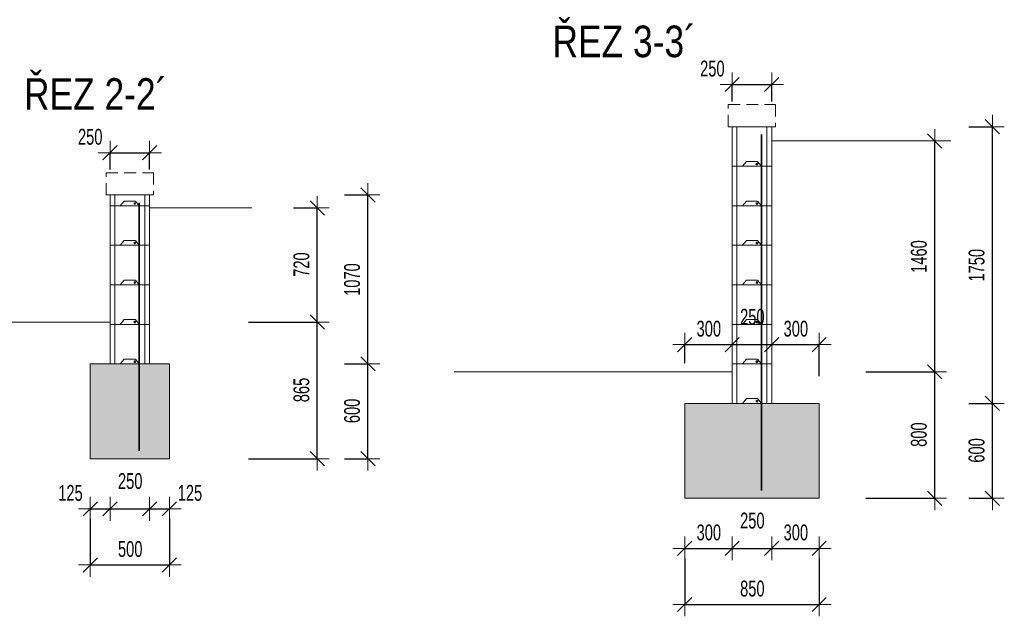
# Model space of a CAD drawing. Header units: millimetres. Extents: x -13576 to 6662, y -71400 to -56441.
# Tile 3 of 7: x -7479 to -1256, y -71400 to -67626. Entities that reach past the tile are written whole.
import ezdxf

# ---------------------------------------------------------------- set-up
doc = ezdxf.new("R2010")
doc.units = ezdxf.units.MM
doc.header["$PDMODE"] = 65
doc.linetypes.add('JIS_02_1.2', pattern=[115, 75, -40])
doc.layers.add('XR$2$ŘEZY_1', color=7, linetype='Continuous', lineweight=25)
doc.styles.add('ARIAL', font='ARIAL.TTF')
doc.styles.add('ARIALNARROW', font='ARIALN.TTF')
doc.dimstyles.new('DIMSTYLE_5', dxfattribs={"dimtxt": 100, "dimasz": 150, "dimexe": 0, "dimexo": 0, "dimgap": 50, "dimtad": 2, "dimdec": 0, "dimrnd": 1, "dimzin": 12, "dimdsep": 46, "dimtxsty": 'ARIALNARROW', "dimblk1": 'ALL_ML_STRICH', "dimblk2": 'ALL_ML_STRICH', "dimsah": 1, "dimcen": 0, "dimclrd": 6, "dimclre": 6, "dimclrt": 6, "dimadec": 0, "dimazin": 0, "dimtfac": 1, "dimtdec": 0, "dimtix": 1, "dimtmove": 2, "dimatfit": 3, "dimfxl": 0, "dimtzin": 0, "dimlwd": 0, "dimlwe": 13, "dimarcsym": 0})
doc.dimstyles.new('DIMSTYLE_7', dxfattribs={"dimtxt": 100, "dimasz": 150, "dimexe": 0, "dimexo": 0, "dimgap": 50, "dimtad": 2, "dimdec": 0, "dimrnd": 5, "dimzin": 12, "dimdsep": 46, "dimtxsty": 'ARIALNARROW', "dimblk1": 'ALL_ML_STRICH', "dimblk2": 'ALL_ML_STRICH', "dimsah": 1, "dimcen": 0, "dimclrd": 6, "dimclre": 6, "dimclrt": 6, "dimadec": 0, "dimazin": 0, "dimtfac": 1, "dimtdec": 0, "dimtix": 1, "dimtmove": 2, "dimatfit": 3, "dimfxl": 0, "dimtzin": 0, "dimlwd": 0, "dimlwe": 13, "dimarcsym": 0})
doc.dimstyles.new('DIMSTYLE_9', dxfattribs={"dimtxt": 100, "dimasz": 150, "dimexe": 0, "dimexo": 0, "dimgap": 50, "dimtad": 2, "dimdec": 0, "dimrnd": 5, "dimzin": 12, "dimdsep": 46, "dimtxsty": 'ARIALNARROW', "dimblk1": 'ALL_ML_STRICH', "dimblk2": 'ALL_ML_STRICH', "dimsah": 1, "dimcen": 0, "dimclrd": 6, "dimclre": 6, "dimclrt": 6, "dimadec": 0, "dimazin": 0, "dimtfac": 1, "dimtdec": 0, "dimtix": 1, "dimtmove": 2, "dimatfit": 3, "dimfxl": 0, "dimtvp": 1.2, "dimtzin": 0, "dimlwd": 0, "dimlwe": 13, "dimarcsym": 0})

# ---------------------------------------------------------------- blocks, each defined once
blk = doc.blocks.new('ALL_ML_STRICH')
at = {"color": 0, "linetype": 'ByBlock', "lineweight": -2}
for p, q in [((0, -0.5), (0, 0.5)), ((-1, 0), (0.5, 0)), ((-0.3, -0.3), (0.3, 0.3))]:
    blk.add_line(p, q, dxfattribs=at)
blk = doc.blocks.new('*D34')
at = {"layer": 'DEFPOINTS', "color": 6, "linetype": 'Continuous', "lineweight": 13}
for p in [(-6907.8, -68467.3), (-6907.8, -68734.5), (-6657.8, -68734.5)]:
    blk.add_point(p, dxfattribs=at)
at = {"layer": 'XR$2$ŘEZY_1', "color": 6, "linetype": 'Continuous', "lineweight": -2}
for p, q in [((-6907.8, -68574), (-6907.8, -68467.3)), ((-6907.8, -68467.3), (-6657.8, -68467.3)), ((-6657.8, -68574), (-6657.8, -68467.3))]:
    blk.add_line(p, q, dxfattribs=at)
at = {"layer": 'XR$2$ŘEZY_1', "color": 6, "linetype": 'Continuous', "lineweight": 13, "xscale": 150, "yscale": 150, "zscale": 150, "rotation": 180}
blk.add_blockref('ALL_ML_STRICH', (-6907.8, -68467.3), dxfattribs=at)
at = {"layer": 'XR$2$ŘEZY_1', "color": 6, "linetype": 'Continuous', "lineweight": 13, "xscale": 150, "yscale": 150, "zscale": 150}
blk.add_blockref('ALL_ML_STRICH', (-6657.8, -68467.3), dxfattribs=at)
at = {"layer": 'XR$2$ŘEZY_1', "color": 6, "linetype": 'Continuous', "lineweight": 13, "insert": (-7033, -68367.3), "char_height": 100, "width": 243.429, "attachment_point": 5, "style": 'ARIALNARROW'}
blk.add_mtext('\\W0.81;\\A1;{250}', dxfattribs=at)
blk = doc.blocks.new('*D35')
at = {"layer": 'DEFPOINTS', "color": 6, "linetype": 'Continuous', "lineweight": 13}
for p in [(-6907.8, -69538.3), (-6532.8, -70403.1), (-5597.7, -70403.1)]:
    blk.add_point(p, dxfattribs=at)
at = {"layer": 'XR$2$ŘEZY_1', "color": 6, "linetype": 'Continuous', "lineweight": -2}
for p, q in [((-6032.6, -69538.3), (-5597.7, -69538.3)), ((-5597.7, -70403.1), (-5597.7, -69538.3)), ((-6032.6, -70403.1), (-5597.7, -70403.1))]:
    blk.add_line(p, q, dxfattribs=at)
at = {"layer": 'XR$2$ŘEZY_1', "color": 6, "linetype": 'Continuous', "lineweight": 13, "xscale": 150, "yscale": 150, "zscale": 150}
for p, rotation in [((-5597.7, -69538.3), 90), ((-5597.7, -70403.1), 270)]:
    blk.add_blockref('ALL_ML_STRICH', p, dxfattribs=dict(at, rotation=rotation))
at = {"layer": 'XR$2$ŘEZY_1', "color": 6, "linetype": 'Continuous', "lineweight": 13, "insert": (-5697.7, -69968.2), "char_height": 100, "width": 243.429, "attachment_point": 5, "rotation": 90, "style": 'ARIALNARROW'}
blk.add_mtext('\\W0.81;\\A1;{865}', dxfattribs=at)
blk = doc.blocks.new('*D36')
at = {"layer": 'DEFPOINTS', "color": 6, "linetype": 'Continuous', "lineweight": 13}
for p in [(-6657.8, -68816.9), (-6907.8, -69538.3), (-5597.7, -69538.3)]:
    blk.add_point(p, dxfattribs=at)
at = {"layer": 'XR$2$ŘEZY_1', "color": 6, "linetype": 'Continuous', "lineweight": -2}
for p, q in [((-5747.7, -68816.9), (-5597.7, -68816.9)), ((-5597.7, -69538.3), (-5597.7, -68816.9)), ((-6032.6, -69538.3), (-5597.7, -69538.3))]:
    blk.add_line(p, q, dxfattribs=at)
at = {"layer": 'XR$2$ŘEZY_1', "color": 6, "linetype": 'Continuous', "lineweight": 13, "xscale": 150, "yscale": 150, "zscale": 150}
for p, rotation in [((-5597.7, -68816.9), 90), ((-5597.7, -69538.3), 270)]:
    blk.add_blockref('ALL_ML_STRICH', p, dxfattribs=dict(at, rotation=rotation))
at = {"layer": 'XR$2$ŘEZY_1', "color": 6, "linetype": 'Continuous', "lineweight": 13, "insert": (-5697.7, -69175.1), "char_height": 100, "width": 243.429, "attachment_point": 5, "rotation": 90, "style": 'ARIALNARROW'}
blk.add_mtext('\\W0.81;\\A1;{720}', dxfattribs=at)
blk = doc.blocks.new('*D37')
at = {"layer": 'DEFPOINTS', "color": 6, "linetype": 'Continuous', "lineweight": 13}
for p in [(-7032.8, -70403.1), (-6532.8, -70403.1), (-7032.8, -71074.8)]:
    blk.add_point(p, dxfattribs=at)
at = {"layer": 'XR$2$ŘEZY_1', "color": 6, "linetype": 'Continuous', "lineweight": -2}
for p, q in [((-7032.8, -70783.9), (-7032.8, -71074.8)), ((-6532.8, -70783.9), (-6532.8, -71074.8)), ((-7032.8, -71074.8), (-6532.8, -71074.8))]:
    blk.add_line(p, q, dxfattribs=at)
at = {"layer": 'XR$2$ŘEZY_1', "color": 6, "linetype": 'Continuous', "lineweight": 13, "xscale": 150, "yscale": 150, "zscale": 150, "rotation": 180}
blk.add_blockref('ALL_ML_STRICH', (-7032.8, -71074.8), dxfattribs=at)
at = {"layer": 'XR$2$ŘEZY_1', "color": 6, "linetype": 'Continuous', "lineweight": 13, "xscale": 150, "yscale": 150, "zscale": 150}
blk.add_blockref('ALL_ML_STRICH', (-6532.8, -71074.8), dxfattribs=at)
at = {"layer": 'XR$2$ŘEZY_1', "color": 6, "linetype": 'Continuous', "lineweight": 13, "insert": (-6780.3, -70974.8), "char_height": 100, "width": 243.429, "attachment_point": 5, "style": 'ARIALNARROW'}
blk.add_mtext('\\W0.81;\\A1;{500}', dxfattribs=at)
blk = doc.blocks.new('*D38')
at = {"layer": 'DEFPOINTS', "color": 6, "linetype": 'Continuous', "lineweight": 13}
for p in [(-7032.8, -69803.1), (-6907.8, -69803.1), (-7032.8, -70719.8)]:
    blk.add_point(p, dxfattribs=at)
at = {"layer": 'XR$2$ŘEZY_1', "color": 6, "linetype": 'Continuous', "lineweight": -2}
for p, q in [((-7032.8, -70719.8), (-7032.8, -70719.8)), ((-7032.8, -70719.8), (-6907.8, -70719.8)), ((-6907.8, -70719.8), (-6907.8, -70719.8))]:
    blk.add_line(p, q, dxfattribs=at)
at = {"layer": 'XR$2$ŘEZY_1', "color": 6, "linetype": 'Continuous', "lineweight": 13, "xscale": 150, "yscale": 150, "zscale": 150, "rotation": 180}
blk.add_blockref('ALL_ML_STRICH', (-7032.8, -70719.8), dxfattribs=at)
at = {"layer": 'XR$2$ŘEZY_1', "color": 6, "linetype": 'Continuous', "lineweight": 13, "xscale": 150, "yscale": 150, "zscale": 150}
blk.add_blockref('ALL_ML_STRICH', (-6907.8, -70719.8), dxfattribs=at)
at = {"layer": 'XR$2$ŘEZY_1', "color": 6, "linetype": 'Continuous', "lineweight": 13, "insert": (-7158, -70619.8), "char_height": 100, "width": 243.429, "attachment_point": 5, "style": 'ARIALNARROW'}
blk.add_mtext('\\W0.81;\\A1;{125}', dxfattribs=at)
blk = doc.blocks.new('*D39')
at = {"layer": 'DEFPOINTS', "color": 6, "linetype": 'Continuous', "lineweight": 13}
for p in [(-6907.8, -69803.1), (-6657.8, -69803.1), (-6907.8, -70719.8)]:
    blk.add_point(p, dxfattribs=at)
at = {"layer": 'XR$2$ŘEZY_1', "color": 6, "linetype": 'Continuous', "lineweight": -2}
for p, q in [((-6907.8, -70719.8), (-6907.8, -70719.8)), ((-6907.8, -70719.8), (-6657.8, -70719.8)), ((-6657.8, -70719.8), (-6657.8, -70719.8))]:
    blk.add_line(p, q, dxfattribs=at)
at = {"layer": 'XR$2$ŘEZY_1', "color": 6, "linetype": 'Continuous', "lineweight": 13, "xscale": 150, "yscale": 150, "zscale": 150, "rotation": 180}
blk.add_blockref('ALL_ML_STRICH', (-6907.8, -70719.8), dxfattribs=at)
at = {"layer": 'XR$2$ŘEZY_1', "color": 6, "linetype": 'Continuous', "lineweight": 13, "xscale": 150, "yscale": 150, "zscale": 150}
blk.add_blockref('ALL_ML_STRICH', (-6657.8, -70719.8), dxfattribs=at)
at = {"layer": 'XR$2$ŘEZY_1', "color": 6, "linetype": 'Continuous', "lineweight": 13, "insert": (-6780.3, -70544.8), "char_height": 100, "width": 243.429, "attachment_point": 5, "style": 'ARIALNARROW'}
blk.add_mtext('\\W0.81;\\A1;{250}', dxfattribs=at)
blk = doc.blocks.new('*D40')
at = {"layer": 'DEFPOINTS', "color": 6, "linetype": 'Continuous', "lineweight": 13}
for p in [(-6657.8, -69803.1), (-6532.8, -69803.1), (-6657.8, -70719.8)]:
    blk.add_point(p, dxfattribs=at)
at = {"layer": 'XR$2$ŘEZY_1', "color": 6, "linetype": 'Continuous', "lineweight": -2}
for p, q in [((-6657.8, -70719.8), (-6657.8, -70719.8)), ((-6657.8, -70719.8), (-6532.8, -70719.8)), ((-6532.8, -70719.8), (-6532.8, -70719.8))]:
    blk.add_line(p, q, dxfattribs=at)
at = {"layer": 'XR$2$ŘEZY_1', "color": 6, "linetype": 'Continuous', "lineweight": 13, "xscale": 150, "yscale": 150, "zscale": 150, "rotation": 180}
blk.add_blockref('ALL_ML_STRICH', (-6657.8, -70719.8), dxfattribs=at)
at = {"layer": 'XR$2$ŘEZY_1', "color": 6, "linetype": 'Continuous', "lineweight": 13, "xscale": 150, "yscale": 150, "zscale": 150}
blk.add_blockref('ALL_ML_STRICH', (-6532.8, -70719.8), dxfattribs=at)
at = {"layer": 'XR$2$ŘEZY_1', "color": 6, "linetype": 'Continuous', "lineweight": 13, "insert": (-6402.6, -70619.8), "char_height": 100, "width": 243.429, "attachment_point": 5, "style": 'ARIALNARROW'}
blk.add_mtext('\\W0.81;\\A1;{125}', dxfattribs=at)
blk = doc.blocks.new('*D41')
at = {"layer": 'DEFPOINTS', "color": 6, "linetype": 'Continuous', "lineweight": 13}
for p in [(-6532.8, -69803.1), (-6532.8, -70403.1), (-5277.7, -70403.1)]:
    blk.add_point(p, dxfattribs=at)
at = {"layer": 'XR$2$ŘEZY_1', "color": 6, "linetype": 'Continuous', "lineweight": -2}
for p, q in [((-5425.9, -69803.1), (-5277.7, -69803.1)), ((-5277.7, -70403.1), (-5277.7, -69803.1)), ((-5425.9, -70403.1), (-5277.7, -70403.1))]:
    blk.add_line(p, q, dxfattribs=at)
at = {"layer": 'XR$2$ŘEZY_1', "color": 6, "linetype": 'Continuous', "lineweight": 13, "xscale": 150, "yscale": 150, "zscale": 150}
for p, rotation in [((-5277.7, -69803.1), 90), ((-5277.7, -70403.1), 270)]:
    blk.add_blockref('ALL_ML_STRICH', p, dxfattribs=dict(at, rotation=rotation))
at = {"layer": 'XR$2$ŘEZY_1', "color": 6, "linetype": 'Continuous', "lineweight": 13, "insert": (-5377.7, -70100.6), "char_height": 100, "width": 243.429, "attachment_point": 5, "rotation": 90, "style": 'ARIALNARROW'}
blk.add_mtext('\\W0.81;\\A1;{600}', dxfattribs=at)
blk = doc.blocks.new('*D42')
at = {"layer": 'DEFPOINTS', "color": 6, "linetype": 'Continuous', "lineweight": 13}
for p in [(-6657.8, -68734.5), (-6532.8, -69803.1), (-5277.7, -69803.1)]:
    blk.add_point(p, dxfattribs=at)
at = {"layer": 'XR$2$ŘEZY_1', "color": 6, "linetype": 'Continuous', "lineweight": -2}
for p, q in [((-5425.9, -68734.5), (-5277.7, -68734.5)), ((-5277.7, -69803.1), (-5277.7, -68734.5)), ((-5425.9, -69803.1), (-5277.7, -69803.1))]:
    blk.add_line(p, q, dxfattribs=at)
at = {"layer": 'XR$2$ŘEZY_1', "color": 6, "linetype": 'Continuous', "lineweight": 13, "xscale": 150, "yscale": 150, "zscale": 150}
for p, rotation in [((-5277.7, -68734.5), 90), ((-5277.7, -69803.1), 270)]:
    blk.add_blockref('ALL_ML_STRICH', p, dxfattribs=dict(at, rotation=rotation))
at = {"layer": 'XR$2$ŘEZY_1', "color": 6, "linetype": 'Continuous', "lineweight": 13, "insert": (-5377.7, -69269.9), "char_height": 100, "width": 324.571, "attachment_point": 5, "rotation": 90, "style": 'ARIALNARROW'}
blk.add_mtext('\\W0.81;\\A1;{1070}', dxfattribs=at)
blk = doc.blocks.new('*D43')
at = {"layer": 'DEFPOINTS', "color": 6, "linetype": 'Continuous', "lineweight": 13}
for p in [(-2975.7, -68035.9), (-2975.7, -68303.1), (-2725.7, -68303.1)]:
    blk.add_point(p, dxfattribs=at)
at = {"layer": 'XR$2$ŘEZY_1', "color": 6, "linetype": 'Continuous', "lineweight": -2}
for p, q in [((-2975.7, -68142.7), (-2975.7, -68035.9)), ((-2975.7, -68035.9), (-2725.7, -68035.9)), ((-2725.7, -68142.7), (-2725.7, -68035.9))]:
    blk.add_line(p, q, dxfattribs=at)
at = {"layer": 'XR$2$ŘEZY_1', "color": 6, "linetype": 'Continuous', "lineweight": 13, "xscale": 150, "yscale": 150, "zscale": 150, "rotation": 180}
blk.add_blockref('ALL_ML_STRICH', (-2975.7, -68035.9), dxfattribs=at)
at = {"layer": 'XR$2$ŘEZY_1', "color": 6, "linetype": 'Continuous', "lineweight": 13, "xscale": 150, "yscale": 150, "zscale": 150}
blk.add_blockref('ALL_ML_STRICH', (-2725.7, -68035.9), dxfattribs=at)
at = {"layer": 'XR$2$ŘEZY_1', "color": 6, "linetype": 'Continuous', "lineweight": 13, "insert": (-3100.8, -67935.9), "char_height": 100, "width": 243.429, "attachment_point": 5, "style": 'ARIALNARROW'}
blk.add_mtext('\\W0.81;\\A1;{250}', dxfattribs=at)
blk = doc.blocks.new('*D44')
at = {"layer": 'DEFPOINTS', "color": 6, "linetype": 'Continuous', "lineweight": 13}
for p in [(-2975.7, -69853.1), (-2425.7, -70653.1), (-1695.5, -70653.1)]:
    blk.add_point(p, dxfattribs=at)
at = {"layer": 'XR$2$ŘEZY_1', "color": 6, "linetype": 'Continuous', "lineweight": -2}
for p, q in [((-2130.4, -69853.1), (-1695.5, -69853.1)), ((-1695.5, -70653.1), (-1695.5, -69853.1)), ((-2130.4, -70653.1), (-1695.5, -70653.1))]:
    blk.add_line(p, q, dxfattribs=at)
at = {"layer": 'XR$2$ŘEZY_1', "color": 6, "linetype": 'Continuous', "lineweight": 13, "xscale": 150, "yscale": 150, "zscale": 150}
for p, rotation in [((-1695.5, -69853.1), 90), ((-1695.5, -70653.1), 270)]:
    blk.add_blockref('ALL_ML_STRICH', p, dxfattribs=dict(at, rotation=rotation))
at = {"layer": 'XR$2$ŘEZY_1', "color": 6, "linetype": 'Continuous', "lineweight": 13, "insert": (-1795.5, -70250.6), "char_height": 100, "width": 243.429, "attachment_point": 5, "rotation": 90, "style": 'ARIALNARROW'}
blk.add_mtext('\\W0.81;\\A1;{800}', dxfattribs=at)
blk = doc.blocks.new('*D45')
at = {"layer": 'DEFPOINTS', "color": 6, "linetype": 'Continuous', "lineweight": 13}
for p in [(-1778.9, -68393.1), (-2975.7, -69853.1), (-1695.5, -69853.1)]:
    blk.add_point(p, dxfattribs=at)
at = {"layer": 'XR$2$ŘEZY_1', "color": 6, "linetype": 'Continuous', "lineweight": -2}
for p, q in [((-1695.5, -68393.1), (-1695.5, -68393.1)), ((-1695.5, -69853.1), (-1695.5, -68393.1)), ((-2130.4, -69853.1), (-1695.5, -69853.1))]:
    blk.add_line(p, q, dxfattribs=at)
at = {"layer": 'XR$2$ŘEZY_1', "color": 6, "linetype": 'Continuous', "lineweight": 13, "xscale": 150, "yscale": 150, "zscale": 150}
for p, rotation in [((-1695.5, -68393.1), 90), ((-1695.5, -69853.1), 270)]:
    blk.add_blockref('ALL_ML_STRICH', p, dxfattribs=dict(at, rotation=rotation))
at = {"layer": 'XR$2$ŘEZY_1', "color": 6, "linetype": 'Continuous', "lineweight": 13, "insert": (-1795.5, -69124.2), "char_height": 100, "width": 324.571, "attachment_point": 5, "rotation": 90, "style": 'ARIALNARROW'}
blk.add_mtext('\\W0.81;\\A1;{1460}', dxfattribs=at)
blk = doc.blocks.new('*D46')
at = {"layer": 'DEFPOINTS', "color": 6, "linetype": 'Continuous', "lineweight": 13}
for p in [(-3275.7, -70653.1), (-2425.7, -70653.1), (-3275.7, -71324.8)]:
    blk.add_point(p, dxfattribs=at)
at = {"layer": 'XR$2$ŘEZY_1', "color": 6, "linetype": 'Continuous', "lineweight": -2}
for p, q in [((-3275.7, -71033.9), (-3275.7, -71324.8)), ((-2425.7, -71033.9), (-2425.7, -71324.8)), ((-3275.7, -71324.8), (-2425.7, -71324.8))]:
    blk.add_line(p, q, dxfattribs=at)
at = {"layer": 'XR$2$ŘEZY_1', "color": 6, "linetype": 'Continuous', "lineweight": 13, "xscale": 150, "yscale": 150, "zscale": 150, "rotation": 180}
blk.add_blockref('ALL_ML_STRICH', (-3275.7, -71324.8), dxfattribs=at)
at = {"layer": 'XR$2$ŘEZY_1', "color": 6, "linetype": 'Continuous', "lineweight": 13, "xscale": 150, "yscale": 150, "zscale": 150}
blk.add_blockref('ALL_ML_STRICH', (-2425.7, -71324.8), dxfattribs=at)
at = {"layer": 'XR$2$ŘEZY_1', "color": 6, "linetype": 'Continuous', "lineweight": 13, "insert": (-2848.1, -71224.8), "char_height": 100, "width": 243.429, "attachment_point": 5, "style": 'ARIALNARROW'}
blk.add_mtext('\\W0.81;\\A1;{850}', dxfattribs=at)
blk = doc.blocks.new('*D47')
at = {"layer": 'DEFPOINTS', "color": 6, "linetype": 'Continuous', "lineweight": 13}
for p in [(-3275.7, -69681.1), (-3275.7, -70053.1), (-2975.7, -70053.1)]:
    blk.add_point(p, dxfattribs=at)
at = {"layer": 'XR$2$ŘEZY_1', "color": 6, "linetype": 'Continuous', "lineweight": -2}
for p, q in [((-3275.7, -69799.4), (-3275.7, -69681.1)), ((-3275.7, -69681.1), (-2975.7, -69681.1)), ((-2975.7, -69681.1), (-2975.7, -69681.1))]:
    blk.add_line(p, q, dxfattribs=at)
at = {"layer": 'XR$2$ŘEZY_1', "color": 6, "linetype": 'Continuous', "lineweight": 13, "xscale": 150, "yscale": 150, "zscale": 150, "rotation": 180}
blk.add_blockref('ALL_ML_STRICH', (-3275.7, -69681.1), dxfattribs=at)
at = {"layer": 'XR$2$ŘEZY_1', "color": 6, "linetype": 'Continuous', "lineweight": 13, "xscale": 150, "yscale": 150, "zscale": 150}
blk.add_blockref('ALL_ML_STRICH', (-2975.7, -69681.1), dxfattribs=at)
at = {"layer": 'XR$2$ŘEZY_1', "color": 6, "linetype": 'Continuous', "lineweight": 13, "insert": (-3123.1, -69581.1), "char_height": 100, "width": 243.429, "attachment_point": 5, "style": 'ARIALNARROW'}
blk.add_mtext('\\W0.81;\\A1;{300}', dxfattribs=at)
blk = doc.blocks.new('*D48')
at = {"layer": 'DEFPOINTS', "color": 6, "linetype": 'Continuous', "lineweight": 13}
for p in [(-2975.7, -69681.1), (-2975.7, -70053.1), (-2725.7, -70053.1)]:
    blk.add_point(p, dxfattribs=at)
at = {"layer": 'XR$2$ŘEZY_1', "color": 6, "linetype": 'Continuous', "lineweight": -2}
for p, q in [((-2975.7, -69681.1), (-2975.7, -69681.1)), ((-2975.7, -69681.1), (-2725.7, -69681.1)), ((-2725.7, -69681.1), (-2725.7, -69681.1))]:
    blk.add_line(p, q, dxfattribs=at)
at = {"layer": 'XR$2$ŘEZY_1', "color": 6, "linetype": 'Continuous', "lineweight": 13, "xscale": 150, "yscale": 150, "zscale": 150, "rotation": 180}
blk.add_blockref('ALL_ML_STRICH', (-2975.7, -69681.1), dxfattribs=at)
at = {"layer": 'XR$2$ŘEZY_1', "color": 6, "linetype": 'Continuous', "lineweight": 13, "xscale": 150, "yscale": 150, "zscale": 150}
blk.add_blockref('ALL_ML_STRICH', (-2725.7, -69681.1), dxfattribs=at)
at = {"layer": 'XR$2$ŘEZY_1', "color": 6, "linetype": 'Continuous', "lineweight": 13, "insert": (-2848.1, -69506.1), "char_height": 100, "width": 243.429, "attachment_point": 5, "style": 'ARIALNARROW'}
blk.add_mtext('\\W0.81;\\A1;{250}', dxfattribs=at)
blk = doc.blocks.new('*D49')
at = {"layer": 'DEFPOINTS', "color": 6, "linetype": 'Continuous', "lineweight": 13}
for p in [(-2725.7, -69681.1), (-2725.7, -70053.1), (-2425.7, -70053.1)]:
    blk.add_point(p, dxfattribs=at)
at = {"layer": 'XR$2$ŘEZY_1', "color": 6, "linetype": 'Continuous', "lineweight": -2}
for p, q in [((-2725.7, -69681.1), (-2725.7, -69681.1)), ((-2725.7, -69681.1), (-2425.7, -69681.1)), ((-2425.7, -69881.3), (-2425.7, -69681.1))]:
    blk.add_line(p, q, dxfattribs=at)
at = {"layer": 'XR$2$ŘEZY_1', "color": 6, "linetype": 'Continuous', "lineweight": 13, "xscale": 150, "yscale": 150, "zscale": 150, "rotation": 180}
blk.add_blockref('ALL_ML_STRICH', (-2725.7, -69681.1), dxfattribs=at)
at = {"layer": 'XR$2$ŘEZY_1', "color": 6, "linetype": 'Continuous', "lineweight": 13, "xscale": 150, "yscale": 150, "zscale": 150}
blk.add_blockref('ALL_ML_STRICH', (-2425.7, -69681.1), dxfattribs=at)
at = {"layer": 'XR$2$ŘEZY_1', "color": 6, "linetype": 'Continuous', "lineweight": 13, "insert": (-2573.1, -69581.1), "char_height": 100, "width": 243.429, "attachment_point": 5, "style": 'ARIALNARROW'}
blk.add_mtext('\\W0.81;\\A1;{300}', dxfattribs=at)
blk = doc.blocks.new('*D50')
at = {"layer": 'DEFPOINTS', "color": 6, "linetype": 'Continuous', "lineweight": 13}
for p in [(-3275.7, -70053.1), (-2975.7, -70053.1), (-3275.7, -70969.8)]:
    blk.add_point(p, dxfattribs=at)
at = {"layer": 'XR$2$ŘEZY_1', "color": 6, "linetype": 'Continuous', "lineweight": -2}
for p, q in [((-3275.7, -70969.8), (-3275.7, -70969.8)), ((-3275.7, -70969.8), (-2975.7, -70969.8)), ((-2975.7, -70969.8), (-2975.7, -70969.8))]:
    blk.add_line(p, q, dxfattribs=at)
at = {"layer": 'XR$2$ŘEZY_1', "color": 6, "linetype": 'Continuous', "lineweight": 13, "xscale": 150, "yscale": 150, "zscale": 150, "rotation": 180}
blk.add_blockref('ALL_ML_STRICH', (-3275.7, -70969.8), dxfattribs=at)
at = {"layer": 'XR$2$ŘEZY_1', "color": 6, "linetype": 'Continuous', "lineweight": 13, "xscale": 150, "yscale": 150, "zscale": 150}
blk.add_blockref('ALL_ML_STRICH', (-2975.7, -70969.8), dxfattribs=at)
at = {"layer": 'XR$2$ŘEZY_1', "color": 6, "linetype": 'Continuous', "lineweight": 13, "insert": (-3123.1, -70869.8), "char_height": 100, "width": 243.429, "attachment_point": 5, "style": 'ARIALNARROW'}
blk.add_mtext('\\W0.81;\\A1;{300}', dxfattribs=at)
blk = doc.blocks.new('*D51')
at = {"layer": 'DEFPOINTS', "color": 6, "linetype": 'Continuous', "lineweight": 13}
for p in [(-2975.7, -70053.1), (-2725.7, -70053.1), (-2975.7, -70969.8)]:
    blk.add_point(p, dxfattribs=at)
at = {"layer": 'XR$2$ŘEZY_1', "color": 6, "linetype": 'Continuous', "lineweight": -2}
for p, q in [((-2975.7, -70969.8), (-2975.7, -70969.8)), ((-2975.7, -70969.8), (-2725.7, -70969.8)), ((-2725.7, -70969.8), (-2725.7, -70969.8))]:
    blk.add_line(p, q, dxfattribs=at)
at = {"layer": 'XR$2$ŘEZY_1', "color": 6, "linetype": 'Continuous', "lineweight": 13, "xscale": 150, "yscale": 150, "zscale": 150, "rotation": 180}
blk.add_blockref('ALL_ML_STRICH', (-2975.7, -70969.8), dxfattribs=at)
at = {"layer": 'XR$2$ŘEZY_1', "color": 6, "linetype": 'Continuous', "lineweight": 13, "xscale": 150, "yscale": 150, "zscale": 150}
blk.add_blockref('ALL_ML_STRICH', (-2725.7, -70969.8), dxfattribs=at)
at = {"layer": 'XR$2$ŘEZY_1', "color": 6, "linetype": 'Continuous', "lineweight": 13, "insert": (-2848.1, -70794.8), "char_height": 100, "width": 243.429, "attachment_point": 5, "style": 'ARIALNARROW'}
blk.add_mtext('\\W0.81;\\A1;{250}', dxfattribs=at)
blk = doc.blocks.new('*D52')
at = {"layer": 'DEFPOINTS', "color": 6, "linetype": 'Continuous', "lineweight": 13}
for p in [(-2725.7, -70053.1), (-2425.7, -70053.1), (-2725.7, -70969.8)]:
    blk.add_point(p, dxfattribs=at)
at = {"layer": 'XR$2$ŘEZY_1', "color": 6, "linetype": 'Continuous', "lineweight": -2}
for p, q in [((-2725.7, -70969.8), (-2725.7, -70969.8)), ((-2725.7, -70969.8), (-2425.7, -70969.8)), ((-2425.7, -70969.8), (-2425.7, -70969.8))]:
    blk.add_line(p, q, dxfattribs=at)
at = {"layer": 'XR$2$ŘEZY_1', "color": 6, "linetype": 'Continuous', "lineweight": 13, "xscale": 150, "yscale": 150, "zscale": 150, "rotation": 180}
blk.add_blockref('ALL_ML_STRICH', (-2725.7, -70969.8), dxfattribs=at)
at = {"layer": 'XR$2$ŘEZY_1', "color": 6, "linetype": 'Continuous', "lineweight": 13, "xscale": 150, "yscale": 150, "zscale": 150}
blk.add_blockref('ALL_ML_STRICH', (-2425.7, -70969.8), dxfattribs=at)
at = {"layer": 'XR$2$ŘEZY_1', "color": 6, "linetype": 'Continuous', "lineweight": 13, "insert": (-2573.1, -70869.8), "char_height": 100, "width": 243.429, "attachment_point": 5, "style": 'ARIALNARROW'}
blk.add_mtext('\\W0.81;\\A1;{300}', dxfattribs=at)
blk = doc.blocks.new('*D53')
at = {"layer": 'DEFPOINTS', "color": 6, "linetype": 'Continuous', "lineweight": 13}
for p in [(-2425.7, -70053.1), (-2425.7, -70653.1), (-1330.5, -70653.1)]:
    blk.add_point(p, dxfattribs=at)
at = {"layer": 'XR$2$ŘEZY_1', "color": 6, "linetype": 'Continuous', "lineweight": -2}
for p, q in [((-1478.7, -70053.1), (-1330.5, -70053.1)), ((-1330.5, -70653.1), (-1330.5, -70053.1)), ((-1478.7, -70653.1), (-1330.5, -70653.1))]:
    blk.add_line(p, q, dxfattribs=at)
at = {"layer": 'XR$2$ŘEZY_1', "color": 6, "linetype": 'Continuous', "lineweight": 13, "xscale": 150, "yscale": 150, "zscale": 150}
for p, rotation in [((-1330.5, -70053.1), 90), ((-1330.5, -70653.1), 270)]:
    blk.add_blockref('ALL_ML_STRICH', p, dxfattribs=dict(at, rotation=rotation))
at = {"layer": 'XR$2$ŘEZY_1', "color": 6, "linetype": 'Continuous', "lineweight": 13, "insert": (-1430.5, -70350.6), "char_height": 100, "width": 243.429, "attachment_point": 5, "rotation": 90, "style": 'ARIALNARROW'}
blk.add_mtext('\\W0.81;\\A1;{600}', dxfattribs=at)
blk = doc.blocks.new('*D54')
at = {"layer": 'DEFPOINTS', "color": 6, "linetype": 'Continuous', "lineweight": 13}
for p in [(-2725.7, -68303.1), (-2425.7, -70053.1), (-1330.5, -70053.1)]:
    blk.add_point(p, dxfattribs=at)
at = {"layer": 'XR$2$ŘEZY_1', "color": 6, "linetype": 'Continuous', "lineweight": -2}
for p, q in [((-1478.7, -68303.1), (-1330.5, -68303.1)), ((-1330.5, -70053.1), (-1330.5, -68303.1)), ((-1478.7, -70053.1), (-1330.5, -70053.1))]:
    blk.add_line(p, q, dxfattribs=at)
at = {"layer": 'XR$2$ŘEZY_1', "color": 6, "linetype": 'Continuous', "lineweight": 13, "xscale": 150, "yscale": 150, "zscale": 150}
for p, rotation in [((-1330.5, -68303.1), 90), ((-1330.5, -70053.1), 270)]:
    blk.add_blockref('ALL_ML_STRICH', p, dxfattribs=dict(at, rotation=rotation))
at = {"layer": 'XR$2$ŘEZY_1', "color": 6, "linetype": 'Continuous', "lineweight": 13, "insert": (-1430.5, -69179.2), "char_height": 100, "width": 324.571, "attachment_point": 5, "rotation": 90, "style": 'ARIALNARROW'}
blk.add_mtext('\\W0.81;\\A1;{1750}', dxfattribs=at)

msp = doc.modelspace()

# ---------------------------------------------------------------- hatches: boundary and pattern name
at = {"layer": 'XR$2$ŘEZY_1', "linetype": 'Continuous', "lineweight": 13}
for color, points in [(9, [(-7032.8, -70403.1), (-6532.8, -70403.1), (-6532.8, -69803.1), (-7032.8, -69803.1)]), (253, [(-3275.7, -70053.1), (-3275.7, -70653.1), (-2425.7, -70653.1), (-2425.7, -70053.1)])]:
    msp.add_hatch(color=color, dxfattribs=at).paths.add_polyline_path(points)

# ---------------------------------------------------------------- linework, layer by layer
at = {"layer": 'XR$2$ŘEZY_1', "color": 7, "linetype": 'JIS_02_1.2', "lineweight": 13}
for p, q in [((-3000.7, -68303.1), (-3000.7, -68163.1)), ((-3000.7, -68163.1), (-2700.7, -68163.1)), ((-2700.7, -68163.1), (-2700.7, -68303.1)), ((-2700.7, -68303.1), (-3000.7, -68303.1)), ((-6932.8, -68734.5), (-6932.8, -68594.5)), ((-6932.8, -68594.5), (-6632.8, -68594.5)), ((-6632.8, -68594.5), (-6632.8, -68734.5)), ((-6632.8, -68734.5), (-6932.8, -68734.5))]:
    msp.add_line(p, q, dxfattribs=at)
at = {"layer": 'XR$2$ŘEZY_1', "color": 7, "linetype": 'Continuous', "lineweight": 13}
for p, q in [((-2975.7, -68303.1), (-2725.7, -68303.1)), ((-2975.7, -68803.1), (-2975.7, -68303.1)), ((-2945.7, -68303.1), (-2945.7, -70053.1)), ((-2755.7, -68303.1), (-2755.7, -70053.1)), ((-2725.7, -68303.1), (-2725.7, -68803.1)), ((-2725.7, -68393.1), (-1592.6, -68393.1)), ((-2975.7, -68553.1), (-2725.7, -68553.1)), ((-2910.7, -68553.1), (-2885.7, -68523.1)), ((-2885.7, -68523.1), (-2816.9, -68523.1)), ((-2790.7, -68553.1), (-2815.7, -68523.1)), ((-6907.8, -68734.5), (-6657.8, -68734.5)), ((-6907.8, -69053.1), (-6907.8, -68734.5)), ((-6877.8, -68734.5), (-6877.8, -69803.1)), ((-6687.8, -68734.5), (-6687.8, -69803.1)), ((-6657.8, -68734.5), (-6657.8, -69053.1)), ((-6907.8, -68803.1), (-6657.8, -68803.1)), ((-6842.8, -68803.1), (-6817.8, -68773.1)), ((-6817.8, -68773.1), (-6749.1, -68773.1)), ((-6722.8, -68803.1), (-6747.8, -68773.1)), ((-6657.8, -68816.9), (-6010.7, -68816.9)), ((-2725.7, -68803.1), (-2975.7, -68803.1)), ((-2975.7, -70053.1), (-2975.7, -68803.1)), ((-2975.7, -68803.1), (-2725.7, -68803.1)), ((-2910.7, -68803.1), (-2885.7, -68773.1)), ((-2885.7, -68773.1), (-2816.9, -68773.1)), ((-2790.7, -68803.1), (-2815.7, -68773.1)), ((-2725.7, -68803.1), (-2725.7, -70053.1)), ((-6657.8, -69053.1), (-6907.8, -69053.1)), ((-6907.8, -69803.1), (-6907.8, -69053.1)), ((-6907.8, -69053.1), (-6657.8, -69053.1)), ((-6907.8, -69053.1), (-6657.8, -69053.1)), ((-6842.8, -69053.1), (-6817.8, -69023.1)), ((-6817.8, -69023.1), (-6749.1, -69023.1)), ((-6722.8, -69053.1), (-6747.8, -69023.1)), ((-6657.8, -69053.1), (-6657.8, -69803.1)), ((-2975.7, -69053.1), (-2725.7, -69053.1)), ((-2910.7, -69053.1), (-2885.7, -69023.1)), ((-2885.7, -69023.1), (-2816.9, -69023.1)), ((-2790.7, -69053.1), (-2815.7, -69023.1)), ((-6907.8, -69303.1), (-6657.8, -69303.1)), ((-6842.8, -69303.1), (-6817.8, -69273.1)), ((-6817.8, -69273.1), (-6749.1, -69273.1)), ((-6722.8, -69303.1), (-6747.8, -69273.1)), ((-2975.7, -69303.1), (-2725.7, -69303.1)), ((-2910.7, -69303.1), (-2885.7, -69273.1)), ((-2885.7, -69273.1), (-2816.9, -69273.1)), ((-2790.7, -69303.1), (-2815.7, -69273.1)), ((-7555, -69538.3), (-6907.8, -69538.3)), ((-6907.8, -69553.1), (-6657.8, -69553.1)), ((-6907.8, -69553.1), (-6657.8, -69553.1)), ((-6842.8, -69553.1), (-6817.8, -69523.1)), ((-6817.8, -69523.1), (-6749.1, -69523.1)), ((-6722.8, -69553.1), (-6747.8, -69523.1)), ((-2975.7, -69553.1), (-2725.7, -69553.1)), ((-2910.7, -69553.1), (-2885.7, -69523.1)), ((-2885.7, -69523.1), (-2816.9, -69523.1)), ((-2790.7, -69553.1), (-2815.7, -69523.1)), ((-7032.8, -69803.1), (-7032.8, -70403.1)), ((-6532.8, -69803.1), (-7032.8, -69803.1)), ((-6657.8, -69803.1), (-6907.8, -69803.1)), ((-6842.8, -69803.1), (-6817.8, -69773.1)), ((-6817.8, -69773.1), (-6749.1, -69773.1)), ((-6722.8, -69803.1), (-6747.8, -69773.1)), ((-6532.8, -70403.1), (-6532.8, -69803.1)), ((-2975.7, -69803.1), (-2725.7, -69803.1)), ((-2910.7, -69803.1), (-2885.7, -69773.1)), ((-2885.7, -69773.1), (-2816.9, -69773.1)), ((-2790.7, -69803.1), (-2815.7, -69773.1)), ((-4732.8, -69853.1), (-2975.7, -69853.1)), ((-3275.7, -70053.1), (-3275.7, -70653.1)), ((-2425.7, -70053.1), (-3275.7, -70053.1)), ((-2725.7, -70053.1), (-2975.7, -70053.1)), ((-2910.7, -70053.1), (-2885.7, -70023.1)), ((-2885.7, -70023.1), (-2816.9, -70023.1)), ((-2790.7, -70053.1), (-2815.7, -70023.1)), ((-2425.7, -70653.1), (-2425.7, -70053.1)), ((-7032.8, -70403.1), (-6532.8, -70403.1)), ((-3275.7, -70653.1), (-2425.7, -70653.1))]:
    msp.add_line(p, q, dxfattribs=at)
at = {"layer": 'XR$2$ŘEZY_1', "color": 132, "linetype": 'Continuous', "lineweight": 35}
for p, q in [((-2790.7, -68353.1), (-2790.7, -70603.1)), ((-6722.8, -68784.5), (-6722.8, -70353.1))]:
    msp.add_line(p, q, dxfattribs=at)
for centre in [(-2819, -68538.6), (-6751.2, -68788.6), (-2819, -68788.6), (-6751.2, -69038.6), (-2819, -69038.6), (-6751.2, -69288.6), (-2819, -69288.6), (-6751.2, -69538.6), (-2819, -69538.6), (-6751.2, -69788.6), (-2819, -69788.6), (-2819, -70038.6)]:
    msp.add_circle(centre, 4, dxfattribs=at)

# ---------------------------------------------------------------- texts
at = {"layer": 'XR$2$ŘEZY_1', "color": 7, "linetype": 'Continuous', "lineweight": 35, "char_height": 200, "width": 989.423, "attachment_point": 7, "style": 'ARIAL'}
for s, insert in [('\\W0.80;ŘEZ 3-3´', (-4111.4, -67866.1)), ('\\W0.80;ŘEZ 2-2´', (-7451.8, -68196.1))]:
    msp.add_mtext(s, dxfattribs=dict(at, insert=insert))

# ---------------------------------------------------------------- dimensions: what is measured, and where the dimension line sits
at = {"layer": 'XR$2$ŘEZY_1', "color": 6, "linetype": 'Continuous', "lineweight": 13}
for base, p1, p2, dimstyle, picture, middle in [((-2725.7, -68035.9), (-2975.7, -68142.7), (-2725.7, -68142.7), 'DIMSTYLE_5', '*D43', (-3100.8, -67935.9)), ((-6657.8, -68467.3), (-6907.8, -68574), (-6657.8, -68574), 'DIMSTYLE_5', '*D34', (-7033, -68367.3)), ((-2725.7, -69681.1), (-2975.7, -69681.1), (-2725.7, -69681.1), 'DIMSTYLE_7', '*D48', (-2848.1, -69506.1)), ((-2975.7, -69681.1), (-3275.7, -69799.4), (-2975.7, -69681.1), 'DIMSTYLE_7', '*D47', (-3123.1, -69581.1)), ((-2425.7, -69681.1), (-2725.7, -69681.1), (-2425.7, -69881.3), 'DIMSTYLE_7', '*D49', (-2573.1, -69581.1)), ((-6907.8, -70719.8), (-7032.8, -70719.8), (-6907.8, -70719.8), 'DIMSTYLE_9', '*D38', (-7158, -70619.8)), ((-6657.8, -70719.8), (-6907.8, -70719.8), (-6657.8, -70719.8), 'DIMSTYLE_7', '*D39', (-6780.3, -70544.8)), ((-6532.8, -70719.8), (-6657.8, -70719.8), (-6532.8, -70719.8), 'DIMSTYLE_9', '*D40', (-6402.6, -70619.8)), ((-2975.7, -70969.8), (-3275.7, -70969.8), (-2975.7, -70969.8), 'DIMSTYLE_7', '*D50', (-3123.1, -70869.8)), ((-2725.7, -70969.8), (-2975.7, -70969.8), (-2725.7, -70969.8), 'DIMSTYLE_7', '*D51', (-2848.1, -70794.8)), ((-2425.7, -70969.8), (-2725.7, -70969.8), (-2425.7, -70969.8), 'DIMSTYLE_7', '*D52', (-2573.1, -70869.8)), ((-6532.8, -71074.8), (-7032.8, -70783.9), (-6532.8, -70783.9), 'DIMSTYLE_7', '*D37', (-6780.3, -70974.8)), ((-2425.7, -71324.8), (-3275.7, -71033.9), (-2425.7, -71033.9), 'DIMSTYLE_7', '*D46', (-2848.1, -71224.8))]:
    dim = msp.add_linear_dim(base=base, p1=p1, p2=p2, dimstyle=dimstyle, override={"dimpost": '<>', "dimclrd": 6, "dimclre": 6, "dimclrt": 6, "dimlwd": 0, "dimlwe": 13}, dxfattribs=at)
    dim.commit()
    dim.dimension.update_dxf_attribs({"geometry": picture, "text_midpoint": middle, "dimtype": 160})
for base, p1, p2, picture, middle in [((-1330.5, -68303.1), (-1478.7, -70053.1), (-1478.7, -68303.1), '*D54', (-1430.5, -69179.2)), ((-1695.5, -68393.1), (-2130.4, -69853.1), (-1695.5, -68393.1), '*D45', (-1795.5, -69124.2)), ((-5277.7, -68734.5), (-5425.9, -69803.1), (-5425.9, -68734.5), '*D42', (-5377.7, -69269.9)), ((-5597.7, -68816.9), (-6032.6, -69538.3), (-5747.7, -68816.9), '*D36', (-5697.7, -69175.1)), ((-5597.7, -69538.3), (-6032.6, -70403.1), (-6032.6, -69538.3), '*D35', (-5697.7, -69968.2)), ((-5277.7, -69803.1), (-5425.9, -70403.1), (-5425.9, -69803.1), '*D41', (-5377.7, -70100.6)), ((-1695.5, -69853.1), (-2130.4, -70653.1), (-2130.4, -69853.1), '*D44', (-1795.5, -70250.6)), ((-1330.5, -70053.1), (-1478.7, -70653.1), (-1478.7, -70053.1), '*D53', (-1430.5, -70350.6))]:
    dim = msp.add_linear_dim(base=base, p1=p1, p2=p2, angle=90, dimstyle='DIMSTYLE_7', override={"dimpost": '<>', "dimclrd": 6, "dimclre": 6, "dimclrt": 6, "dimlwd": 0, "dimlwe": 13}, dxfattribs=at)
    dim.commit()
    dim.dimension.update_dxf_attribs({"geometry": picture, "text_midpoint": middle, "dimtype": 160})

doc.saveas('drawing.dxf')
